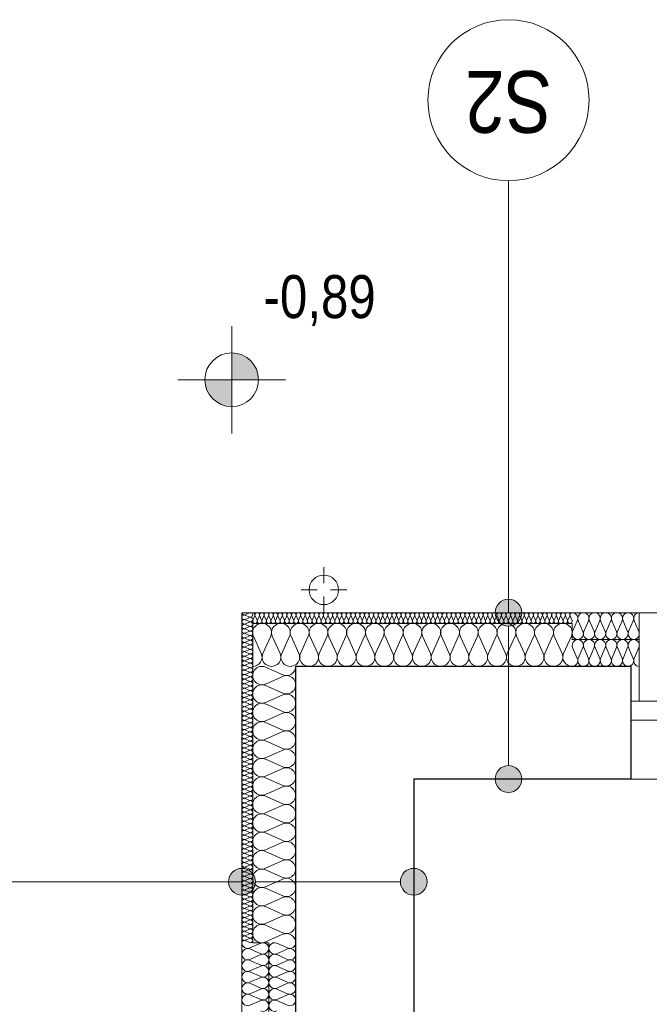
# Model space of a CAD drawing. Extents: x -558982 to 5119495, y -5290134 to 97908.
# Tile 235 of 256: x -440355 to -438010, y -7680 to -4011. Entities that reach past the tile are written whole.
import ezdxf

# ---------------------------------------------------------------- set-up
doc = ezdxf.new("R2010")
doc.units = 0
doc.header["$MEASUREMENT"] = 0
for name, color, linetype in [('Arch ocieplenie', 252, 'Continuous'), ('Arch opisy', 252, 'Continuous'), ('Inwent Izolacje', 252, 'Continuous'), ('INWENT RZĘDNE', 252, 'Continuous')]:
    doc.layers.add(name, color=color, linetype=linetype)
for name, color, linetype, lineweight in [('Arch ocieplenie_Nr_Pióra__9', 252, 'Continuous', 13), ('Arch opisy_Nr_Pióra__1', 252, 'Continuous', 25), ('Arch opisy_Nr_Pióra__21', 252, 'Continuous', 9), ('Arch wykończenie_Nr_Pióra__3', 252, 'Continuous', 18), ('INWENT DACH_Nr_Pióra__21', 252, 'Continuous', 9), ('Inwent Izolacje_Nr_Pióra__2', 252, 'Continuous', 13), ('INWENT RZĘDNE_Nr_Pióra__21', 252, 'Continuous', 9), ('INWENT. OKNA_Nr_Pióra__5', 252, 'Continuous', 13), ('INWENT.ŚCIANY_Nr_Pióra__1', 252, 'Continuous', 25), ('INWENT.ŚCIANY_Nr_Pióra__2', 252, 'Continuous', 13), ('INWENT.ŚCIANY_Nr_Pióra__21', 252, 'Continuous', 9)]:
    doc.layers.add(name, color=color, linetype=linetype, lineweight=lineweight)
doc.styles.add('GENERATED_STYLE_2', font='ARIALN.TTF')
doc.styles.add('GENERATED_STYLE_5', font='ARIALN.TTF')

# ---------------------------------------------------------------- blocks, each defined once
blk = doc.blocks.new('Izolacja cieplna 14_14', base_point=(-430484.9, 37292.6))
at = {"layer": 'Arch ocieplenie_Nr_Pióra__9', "linetype": 'Continuous'}
for p, q in [((-430456.9, 37291.9), (-430473, 37284.8)), ((-430473, 37283.4), (-430456.9, 37276.2)), ((-430456.9, 37274.8), (-430473, 37267.7)), ((-430473, 37266.3), (-430456.9, 37259.2)), ((-430456.9, 37257.7), (-430473, 37250.6)), ((-430473, 37249.2), (-430456.9, 37242.1)), ((-430456.9, 37240.6), (-430473, 37233.5)), ((-430473, 37232.1), (-430456.9, 37225)), ((-430456.9, 37223.6), (-430473, 37216.5)), ((-430473, 37215), (-430456.9, 37207.9)), ((-430456.9, 37206.5), (-430473, 37199.4)), ((-430473, 37197.9), (-430456.9, 37190.8)), ((-430456.9, 37189.4), (-430473, 37182.3)), ((-430473, 37180.9), (-430456.9, 37173.7)), ((-430456.9, 37172.3), (-430473, 37165.2)), ((-430473, 37163.8), (-430456.9, 37156.7)), ((-430456.9, 37155.2), (-430473, 37148.1)), ((-430473, 37146.7), (-430456.9, 37139.6)), ((-430456.9, 37138.1), (-430473, 37131)), ((-430473, 37129.6), (-430456.9, 37122.5)), ((-430456.9, 37121.1), (-430473, 37114)), ((-430473, 37112.5), (-430456.9, 37105.4)), ((-430456.9, 37104), (-430473, 37096.9)), ((-430473, 37095.4), (-430456.9, 37088.3)), ((-430456.9, 37086.9), (-430473, 37079.8)), ((-430473, 37078.4), (-430456.9, 37071.2)), ((-430456.9, 37069.8), (-430473, 37062.7)), ((-430473, 37061.3), (-430456.9, 37054.2)), ((-430456.9, 37052.7), (-430473, 37045.6)), ((-430473, 37044.2), (-430456.9, 37037.1)), ((-430456.9, 37035.6), (-430473, 37028.5)), ((-430473, 37027.1), (-430456.9, 37020)), ((-430456.9, 37018.6), (-430473, 37011.5)), ((-430473, 37010), (-430456.9, 37002.9)), ((-430456.9, 37001.5), (-430473, 36994.4)), ((-430473, 36992.9), (-430456.9, 36985.8)), ((-430456.9, 36984.4), (-430473, 36977.3)), ((-430473, 36975.9), (-430456.9, 36968.7)), ((-430456.9, 36967.3), (-430473, 36960.2)), ((-430473, 36958.8), (-430456.9, 36951.7)), ((-430456.9, 36950.2), (-430473, 36943.1)), ((-430473, 36941.7), (-430456.9, 36934.6)), ((-430456.9, 36933.1), (-430473, 36926)), ((-430473, 36924.6), (-430456.9, 36917.5)), ((-430456.9, 36916.1), (-430473, 36909)), ((-430473, 36907.5), (-430456.9, 36900.4)), ((-430456.9, 36899), (-430473, 36891.9)), ((-430473, 36890.4), (-430456.9, 36883.3)), ((-430456.9, 36881.9), (-430473, 36874.8)), ((-430473, 36873.4), (-430456.9, 36866.2)), ((-430456.9, 36864.8), (-430473, 36857.7)), ((-430473, 36856.3), (-430456.9, 36849.2)), ((-430456.9, 36847.7), (-430473, 36840.6)), ((-430473, 36839.2), (-430456.9, 36832.1)), ((-430456.9, 36830.6), (-430473, 36823.5)), ((-430473, 36822.1), (-430456.9, 36815)), ((-430456.9, 36813.6), (-430473, 36806.5)), ((-430473, 36805), (-430456.9, 36797.9)), ((-430456.9, 36796.5), (-430473, 36789.4)), ((-430473, 36787.9), (-430456.9, 36780.8)), ((-430456.9, 36779.4), (-430473, 36772.3)), ((-430473, 36770.9), (-430456.9, 36763.7)), ((-430456.9, 36762.3), (-430473, 36755.2)), ((-430473, 36753.8), (-430456.9, 36746.7)), ((-430456.9, 36745.2), (-430473, 36738.1)), ((-430473, 36736.7), (-430456.9, 36729.6)), ((-430456.9, 36728.1), (-430473, 36721)), ((-430473, 36719.6), (-430456.9, 36712.5)), ((-430456.9, 36711.1), (-430473, 36704)), ((-430473, 36702.5), (-430456.9, 36695.4)), ((-430456.9, 36694), (-430473, 36686.9)), ((-430473, 36685.4), (-430456.9, 36678.3)), ((-430456.9, 36676.9), (-430473, 36669.8)), ((-430473, 36668.4), (-430456.9, 36661.2)), ((-430456.9, 36659.8), (-430473, 36652.7)), ((-430473, 36651.3), (-430456.9, 36644.2)), ((-430456.9, 36642.7), (-430473, 36635.6)), ((-430473, 36634.2), (-430456.9, 36627.1)), ((-430456.9, 36625.6), (-430473, 36618.5)), ((-430473, 36617.1), (-430456.9, 36610)), ((-430456.9, 36608.6), (-430473, 36601.5)), ((-430473, 36600), (-430456.9, 36592.9)), ((-430456.9, 36591.5), (-430473, 36584.4)), ((-430473, 36582.9), (-430456.9, 36575.8)), ((-430456.9, 36574.4), (-430473, 36567.3)), ((-430473, 36565.9), (-430456.9, 36558.7)), ((-430456.9, 36557.3), (-430473, 36550.2)), ((-430473, 36548.8), (-430456.9, 36541.7)), ((-430456.9, 36540.2), (-430473, 36533.1)), ((-430473, 36531.7), (-430456.9, 36524.6)), ((-430456.9, 36523.1), (-430473, 36516)), ((-430473, 36514.6), (-430456.9, 36507.5)), ((-430456.9, 36506.1), (-430473, 36499)), ((-430473, 36497.5), (-430456.9, 36490.4)), ((-430456.9, 36489), (-430473, 36481.9)), ((-430473, 36480.4), (-430456.9, 36473.3)), ((-430456.9, 36471.9), (-430473, 36464.8)), ((-430473, 36463.4), (-430456.9, 36456.2)), ((-430456.9, 36454.8), (-430473, 36447.7)), ((-430473, 36446.3), (-430456.9, 36439.2)), ((-430456.9, 36437.7), (-430473, 36430.6)), ((-430473, 36429.2), (-430456.9, 36422.1)), ((-430456.9, 36420.6), (-430473, 36413.5)), ((-430473, 36412.1), (-430456.9, 36405)), ((-430456.9, 36403.6), (-430473, 36396.5)), ((-430473, 36395), (-430456.9, 36387.9)), ((-430456.9, 36386.5), (-430473, 36379.4)), ((-430473, 36377.9), (-430456.9, 36370.8)), ((-430456.9, 36369.4), (-430473, 36362.3)), ((-430473, 36360.9), (-430456.9, 36353.7)), ((-430456.9, 36352.3), (-430473, 36345.2)), ((-430473, 36343.8), (-430456.9, 36336.7)), ((-430456.9, 36335.2), (-430473, 36328.1)), ((-430473, 36326.7), (-430456.9, 36319.6)), ((-430456.9, 36318.1), (-430473, 36311)), ((-430473, 36309.6), (-430456.9, 36302.5)), ((-430456.9, 36301.1), (-430473, 36294)), ((-430473, 36292.5), (-430456.9, 36285.4)), ((-430456.9, 36284), (-430473, 36276.9)), ((-430473, 36275.4), (-430456.9, 36268.3)), ((-430456.9, 36266.9), (-430473, 36259.8)), ((-430473, 36258.4), (-430456.9, 36251.2)), ((-430456.9, 36249.8), (-430473, 36242.7)), ((-430473, 36241.3), (-430456.9, 36234.2)), ((-430456.9, 36232.7), (-430473, 36225.6)), ((-430473, 36224.2), (-430456.9, 36217.1)), ((-430456.9, 36215.6), (-430473, 36208.5)), ((-430473, 36207.1), (-430456.9, 36200)), ((-430456.9, 36198.6), (-430473, 36191.5)), ((-430473, 36190), (-430456.9, 36182.9)), ((-430456.9, 36181.5), (-430473, 36174.4)), ((-430473, 36172.9), (-430456.9, 36165.8)), ((-430456.9, 36164.4), (-430473, 36157.3)), ((-430473, 36155.9), (-430456.9, 36148.7)), ((-430456.9, 36147.3), (-430473, 36140.2)), ((-430473, 36138.8), (-430456.9, 36131.7)), ((-430456.9, 36130.2), (-430473, 36123.1)), ((-430473, 36121.7), (-430456.9, 36114.6)), ((-430456.9, 36113.1), (-430473, 36106)), ((-430473, 36104.6), (-430456.9, 36097.5)), ((-430456.9, 36096.1), (-430473, 36089)), ((-430473, 36087.5), (-430456.9, 36080.4)), ((-430456.9, 36079), (-430473, 36071.9)), ((-430473, 36070.4), (-430456.9, 36063.3))]:
    blk.add_line(p, q, dxfattribs=at)
for centre, start_param, end_param in [((-430476.4, 37275.5), 2.7288, 6.695979), ((-430476.4, 37292.6), 4.712389, 6.695979), ((-430453.5, 37284.1), 5.870392, 9.837571), ((-430476.4, 37258.4), 2.7288, 6.695979), ((-430476.4, 37241.4), 2.7288, 6.695979), ((-430453.5, 37267), 5.870392, 9.837571), ((-430453.5, 37249.9), 5.870392, 9.837571), ((-430476.4, 37224.3), 2.7288, 6.695979), ((-430476.4, 37207.2), 2.7288, 6.695979), ((-430453.5, 37232.8), 5.870392, 9.837571), ((-430453.5, 37215.7), 5.870392, 9.837571), ((-430453.5, 37198.7), 5.870392, 9.837571), ((-430476.4, 37190.1), 2.7288, 6.695979), ((-430476.4, 37173), 2.7288, 6.695979), ((-430453.5, 37181.6), 5.870392, 9.837571), ((-430453.5, 37164.5), 5.870392, 9.837571), ((-430476.4, 37155.9), 2.7288, 6.695979), ((-430476.4, 37138.9), 2.7288, 6.695979), ((-430453.5, 37147.4), 5.870392, 9.837571), ((-430453.5, 37130.3), 5.870392, 9.837571), ((-430476.4, 37121.8), 2.7288, 6.695979), ((-430476.4, 37104.7), 2.7288, 6.695979), ((-430476.4, 37087.6), 2.7288, 6.695979), ((-430453.5, 37113.2), 5.870392, 9.837571), ((-430453.5, 37096.2), 5.870392, 9.837571), ((-430476.4, 37070.5), 2.7288, 6.695979), ((-430476.4, 37053.4), 2.7288, 6.695979), ((-430453.5, 37079.1), 5.870392, 9.837571), ((-430453.5, 37062), 5.870392, 9.837571), ((-430476.4, 37036.4), 2.7288, 6.695979), ((-430476.4, 37019.3), 2.7288, 6.695979), ((-430453.5, 37044.9), 5.870392, 9.837571), ((-430453.5, 37027.8), 5.870392, 9.837571), ((-430476.4, 37002.2), 2.7288, 6.695979), ((-430476.4, 36985.1), 2.7288, 6.695979), ((-430453.5, 37010.7), 5.870392, 9.837571), ((-430453.5, 36993.7), 5.870392, 9.837571), ((-430453.5, 36976.6), 5.870392, 9.837571), ((-430476.4, 36968), 2.7288, 6.695979), ((-430476.4, 36950.9), 2.7288, 6.695979), ((-430453.5, 36959.5), 5.870392, 9.837571), ((-430453.5, 36942.4), 5.870392, 9.837571), ((-430476.4, 36933.9), 2.7288, 6.695979), ((-430476.4, 36916.8), 2.7288, 6.695979), ((-430453.5, 36925.3), 5.870392, 9.837571), ((-430453.5, 36908.2), 5.870392, 9.837571), ((-430476.4, 36899.7), 2.7288, 6.695979), ((-430476.4, 36882.6), 2.7288, 6.695979), ((-430453.5, 36891.2), 5.870392, 9.837571), ((-430453.5, 36874.1), 5.870392, 9.837571), ((-430476.4, 36865.5), 2.7288, 6.695979), ((-430476.4, 36848.4), 2.7288, 6.695979), ((-430476.4, 36831.4), 2.7288, 6.695979), ((-430453.5, 36857), 5.870392, 9.837571), ((-430453.5, 36839.9), 5.870392, 9.837571), ((-430476.4, 36814.3), 2.7288, 6.695979), ((-430476.4, 36797.2), 2.7288, 6.695979), ((-430453.5, 36822.8), 5.870392, 9.837571), ((-430453.5, 36805.7), 5.870392, 9.837571), ((-430476.4, 36780.1), 2.7288, 6.695979), ((-430476.4, 36763), 2.7288, 6.695979), ((-430453.5, 36788.7), 5.870392, 9.837571), ((-430453.5, 36771.6), 5.870392, 9.837571), ((-430476.4, 36745.9), 2.7288, 6.695979), ((-430476.4, 36728.9), 2.7288, 6.695979), ((-430453.5, 36754.5), 5.870392, 9.837571), ((-430453.5, 36737.4), 5.870392, 9.837571), ((-430453.5, 36720.3), 5.870392, 9.837571), ((-430476.4, 36711.8), 2.7288, 6.695979), ((-430476.4, 36694.7), 2.7288, 6.695979), ((-430453.5, 36703.2), 5.870392, 9.837571), ((-430453.5, 36686.2), 5.870392, 9.837571), ((-430476.4, 36677.6), 2.7288, 6.695979), ((-430476.4, 36660.5), 2.7288, 6.695979), ((-430453.5, 36669.1), 5.870392, 9.837571), ((-430453.5, 36652), 5.870392, 9.837571), ((-430476.4, 36643.4), 2.7288, 6.695979), ((-430476.4, 36626.4), 2.7288, 6.695979), ((-430453.5, 36634.9), 5.870392, 9.837571), ((-430453.5, 36617.8), 5.870392, 9.837571), ((-430476.4, 36609.3), 2.7288, 6.695979), ((-430476.4, 36592.2), 2.7288, 6.695979), ((-430476.4, 36575.1), 2.7288, 6.695979), ((-430453.5, 36600.7), 5.870392, 9.837571), ((-430453.5, 36583.7), 5.870392, 9.837571), ((-430476.4, 36558), 2.7288, 6.695979), ((-430476.4, 36540.9), 2.7288, 6.695979), ((-430453.5, 36566.6), 5.870392, 9.837571), ((-430453.5, 36549.5), 5.870392, 9.837571), ((-430476.4, 36523.9), 2.7288, 6.695979), ((-430476.4, 36506.8), 2.7288, 6.695979), ((-430453.5, 36532.4), 5.870392, 9.837571), ((-430453.5, 36515.3), 5.870392, 9.837571), ((-430476.4, 36489.7), 2.7288, 6.695979), ((-430476.4, 36472.6), 2.7288, 6.695979), ((-430453.5, 36498.2), 5.870392, 9.837571), ((-430453.5, 36481.2), 5.870392, 9.837571), ((-430453.5, 36464.1), 5.870392, 9.837571), ((-430476.4, 36455.5), 2.7288, 6.695979), ((-430476.4, 36438.4), 2.7288, 6.695979), ((-430453.5, 36447), 5.870392, 9.837571), ((-430453.5, 36429.9), 5.870392, 9.837571), ((-430476.4, 36421.4), 2.7288, 6.695979), ((-430476.4, 36404.3), 2.7288, 6.695979), ((-430453.5, 36412.8), 5.870392, 9.837571), ((-430453.5, 36395.7), 5.870392, 9.837571), ((-430476.4, 36387.2), 2.7288, 6.695979), ((-430476.4, 36370.1), 2.7288, 6.695979), ((-430476.4, 36353), 2.7288, 6.695979), ((-430453.5, 36378.7), 5.870392, 9.837571), ((-430453.5, 36361.6), 5.870392, 9.837571), ((-430476.4, 36335.9), 2.7288, 6.695979), ((-430476.4, 36318.9), 2.7288, 6.695979), ((-430453.5, 36344.5), 5.870392, 9.837571), ((-430453.5, 36327.4), 5.870392, 9.837571), ((-430476.4, 36301.8), 2.7288, 6.695979), ((-430476.4, 36284.7), 2.7288, 6.695979), ((-430453.5, 36310.3), 5.870392, 9.837571), ((-430453.5, 36293.2), 5.870392, 9.837571), ((-430476.4, 36267.6), 2.7288, 6.695979), ((-430476.4, 36250.5), 2.7288, 6.695979), ((-430453.5, 36276.2), 5.870392, 9.837571), ((-430453.5, 36259.1), 5.870392, 9.837571), ((-430476.4, 36233.4), 2.7288, 6.695979), ((-430476.4, 36216.4), 2.7288, 6.695979), ((-430453.5, 36242), 5.870392, 9.837571), ((-430453.5, 36224.9), 5.870392, 9.837571), ((-430453.5, 36207.8), 5.870392, 9.837571), ((-430476.4, 36199.3), 2.7288, 6.695979), ((-430476.4, 36182.2), 2.7288, 6.695979), ((-430453.5, 36190.7), 5.870392, 9.837571), ((-430453.5, 36173.7), 5.870392, 9.837571), ((-430476.4, 36165.1), 2.7288, 6.695979), ((-430476.4, 36148), 2.7288, 6.695979), ((-430453.5, 36156.6), 5.870392, 9.837571), ((-430453.5, 36139.5), 5.870392, 9.837571), ((-430476.4, 36130.9), 2.7288, 6.695979), ((-430476.4, 36113.9), 2.7288, 6.695979), ((-430476.4, 36096.8), 2.7288, 6.695979), ((-430453.5, 36122.4), 5.870392, 9.837571), ((-430453.5, 36105.3), 5.870392, 9.837571), ((-430476.4, 36079.7), 2.7288, 6.695979), ((-430476.4, 36062.6), 2.7288, 4.712389), ((-430453.5, 36088.2), 5.870392, 9.837571), ((-430453.5, 36071.2), 5.870392, 9.837571)]:
    blk.add_ellipse(centre, major_axis=(0, -8.54), ratio=0.995956, start_param=start_param, end_param=end_param, dxfattribs=at)
blk = doc.blocks.new('Izolacja cieplna 14_17', base_point=(-430484.9, 36062.6))
at = {"layer": 'Arch ocieplenie_Nr_Pióra__9', "linetype": 'Continuous'}
for p, q in [((-430414.7, 36060.8), (-430455.1, 36043.1)), ((-430455.1, 36039.5), (-430414.7, 36021.7)), ((-430414.7, 36018.2), (-430455.1, 36000.4)), ((-430455.1, 35996.8), (-430414.7, 35979.1)), ((-430414.7, 35975.5), (-430455.1, 35957.7)), ((-430455.1, 35954.2), (-430414.7, 35936.4)), ((-430414.7, 35932.8), (-430455.1, 35915.1)), ((-430455.1, 35911.5), (-430414.7, 35893.8)), ((-430414.7, 35890.2), (-430455.1, 35872.4)), ((-430455.1, 35868.8), (-430414.7, 35851.1)), ((-430414.7, 35847.5), (-430455.1, 35829.8))]:
    blk.add_line(p, q, dxfattribs=at)
for centre, start_param, end_param in [((-430463.7, 36019.9), 2.7288, 6.695979), ((-430463.7, 36062.6), 4.712389, 6.695979), ((-430406.2, 36041.3), 5.870392, 9.837571), ((-430463.7, 35977.3), 2.7288, 6.695979), ((-430406.2, 35998.6), 5.870392, 9.837571), ((-430406.2, 35956), 5.870392, 9.837571), ((-430463.7, 35934.6), 2.7288, 6.695979), ((-430406.2, 35913.3), 5.870392, 9.837571), ((-430463.7, 35892), 2.7288, 6.695979), ((-430406.2, 35870.6), 5.870392, 9.837571), ((-430463.7, 35849.3), 2.7288, 6.695979), ((-430406.2, 35828), 5.870392, 9.837571)]:
    blk.add_ellipse(centre, major_axis=(0, -21.3), ratio=0.997013, start_param=start_param, end_param=end_param, dxfattribs=at)
blk = doc.blocks.new('Izolacja cieplna 14_18', base_point=(-429254.9, 37292.6))
at = {"layer": 'Arch ocieplenie_Nr_Pióra__9', "linetype": 'Continuous'}
for p, q in [((-430437.2, 37280.7), (-430444.2, 37264.5)), ((-430428.7, 37264.5), (-430435.7, 37280.7)), ((-430420.2, 37280.7), (-430427.2, 37264.5)), ((-430411.7, 37264.5), (-430418.7, 37280.7)), ((-430403.2, 37280.7), (-430410.2, 37264.5)), ((-430394.7, 37264.5), (-430401.7, 37280.7)), ((-430386.2, 37280.7), (-430393.2, 37264.5)), ((-430377.7, 37264.5), (-430384.7, 37280.7)), ((-430369.2, 37280.7), (-430376.2, 37264.5)), ((-430360.7, 37264.5), (-430367.7, 37280.7)), ((-430352.2, 37280.7), (-430359.2, 37264.5)), ((-430343.7, 37264.5), (-430350.7, 37280.7)), ((-430335.2, 37280.7), (-430342.2, 37264.5)), ((-430326.7, 37264.5), (-430333.7, 37280.7)), ((-430318.2, 37280.7), (-430325.2, 37264.5)), ((-430309.7, 37264.5), (-430316.7, 37280.7)), ((-430301.2, 37280.7), (-430308.2, 37264.5)), ((-430292.7, 37264.5), (-430299.7, 37280.7)), ((-430284.2, 37280.7), (-430291.2, 37264.5)), ((-430275.7, 37264.5), (-430282.7, 37280.7)), ((-430267.2, 37280.7), (-430274.2, 37264.5)), ((-430258.7, 37264.5), (-430265.7, 37280.7)), ((-430250.2, 37280.7), (-430257.2, 37264.5)), ((-430241.7, 37264.5), (-430248.7, 37280.7)), ((-430233.2, 37280.7), (-430240.2, 37264.5)), ((-430224.7, 37264.5), (-430231.7, 37280.7)), ((-430216.2, 37280.7), (-430223.2, 37264.5)), ((-430207.7, 37264.5), (-430214.7, 37280.7)), ((-430199.2, 37280.7), (-430206.2, 37264.5)), ((-430190.7, 37264.5), (-430197.7, 37280.7)), ((-430182.2, 37280.7), (-430189.2, 37264.5)), ((-430173.7, 37264.5), (-430180.7, 37280.7)), ((-430165.2, 37280.7), (-430172.2, 37264.5)), ((-430156.7, 37264.5), (-430163.7, 37280.7)), ((-430148.2, 37280.7), (-430155.2, 37264.5)), ((-430139.7, 37264.5), (-430146.7, 37280.7)), ((-430131.2, 37280.7), (-430138.2, 37264.5)), ((-430122.7, 37264.5), (-430129.7, 37280.7)), ((-430114.2, 37280.7), (-430121.2, 37264.5)), ((-430105.7, 37264.5), (-430112.7, 37280.7)), ((-430097.2, 37280.7), (-430104.2, 37264.5)), ((-430088.7, 37264.5), (-430095.7, 37280.7)), ((-430080.2, 37280.7), (-430087.2, 37264.5)), ((-430071.7, 37264.5), (-430078.7, 37280.7)), ((-430063.2, 37280.7), (-430070.2, 37264.5)), ((-430054.7, 37264.5), (-430061.7, 37280.7)), ((-430046.2, 37280.7), (-430053.2, 37264.5)), ((-430037.7, 37264.5), (-430044.7, 37280.7)), ((-430029.2, 37280.7), (-430036.2, 37264.5)), ((-430020.7, 37264.5), (-430027.7, 37280.7)), ((-430012.2, 37280.7), (-430019.2, 37264.5)), ((-430003.7, 37264.5), (-430010.7, 37280.7)), ((-429995.2, 37280.7), (-430002.2, 37264.5)), ((-429986.7, 37264.5), (-429993.7, 37280.7)), ((-429978.2, 37280.7), (-429985.2, 37264.5)), ((-429969.7, 37264.5), (-429976.7, 37280.7)), ((-429961.2, 37280.7), (-429968.2, 37264.5)), ((-429952.7, 37264.5), (-429959.7, 37280.7)), ((-429944.2, 37280.7), (-429951.2, 37264.5)), ((-429935.7, 37264.5), (-429942.7, 37280.7)), ((-429927.2, 37280.7), (-429934.2, 37264.5)), ((-429918.7, 37264.5), (-429925.7, 37280.7)), ((-429910.2, 37280.7), (-429917.2, 37264.5)), ((-429901.7, 37264.5), (-429908.7, 37280.7)), ((-429893.2, 37280.7), (-429900.2, 37264.5)), ((-429884.7, 37264.5), (-429891.7, 37280.7)), ((-429876.2, 37280.7), (-429883.2, 37264.5)), ((-429867.7, 37264.5), (-429874.7, 37280.7)), ((-429859.2, 37280.7), (-429866.2, 37264.5)), ((-429850.7, 37264.5), (-429857.7, 37280.7)), ((-429842.2, 37280.7), (-429849.2, 37264.5)), ((-429833.7, 37264.5), (-429840.7, 37280.7)), ((-429825.2, 37280.7), (-429832.2, 37264.5)), ((-429816.7, 37264.5), (-429823.7, 37280.7)), ((-429808.2, 37280.7), (-429815.2, 37264.5)), ((-429799.7, 37264.5), (-429806.7, 37280.7)), ((-429791.2, 37280.7), (-429798.2, 37264.5)), ((-429782.7, 37264.5), (-429789.7, 37280.7)), ((-429774.2, 37280.7), (-429781.2, 37264.5)), ((-429765.7, 37264.5), (-429772.7, 37280.7)), ((-429757.2, 37280.7), (-429764.2, 37264.5)), ((-429748.7, 37264.5), (-429755.7, 37280.7)), ((-429740.2, 37280.7), (-429747.2, 37264.5)), ((-429731.7, 37264.5), (-429738.7, 37280.7)), ((-429723.2, 37280.7), (-429730.2, 37264.5)), ((-429714.7, 37264.5), (-429721.7, 37280.7)), ((-429706.2, 37280.7), (-429713.2, 37264.5)), ((-429697.7, 37264.5), (-429704.7, 37280.7)), ((-429689.2, 37280.7), (-429696.2, 37264.5)), ((-429680.7, 37264.5), (-429687.7, 37280.7)), ((-429672.2, 37280.7), (-429679.2, 37264.5)), ((-429663.7, 37264.5), (-429670.7, 37280.7)), ((-429655.2, 37280.7), (-429662.2, 37264.5)), ((-429646.7, 37264.5), (-429653.7, 37280.7)), ((-429638.2, 37280.7), (-429645.2, 37264.5)), ((-429629.7, 37264.5), (-429636.7, 37280.7)), ((-429621.2, 37280.7), (-429628.2, 37264.5)), ((-429612.7, 37264.5), (-429619.7, 37280.7)), ((-429604.2, 37280.7), (-429611.2, 37264.5)), ((-429595.7, 37264.5), (-429602.7, 37280.7)), ((-429587.2, 37280.7), (-429594.2, 37264.5)), ((-429578.7, 37264.5), (-429585.7, 37280.7)), ((-429570.2, 37280.7), (-429577.2, 37264.5)), ((-429561.7, 37264.5), (-429568.7, 37280.7)), ((-429553.2, 37280.7), (-429560.2, 37264.5)), ((-429544.7, 37264.5), (-429551.7, 37280.7)), ((-429536.2, 37280.7), (-429543.2, 37264.5)), ((-429527.7, 37264.5), (-429534.7, 37280.7)), ((-429519.2, 37280.7), (-429526.2, 37264.5)), ((-429510.7, 37264.5), (-429517.7, 37280.7)), ((-429502.2, 37280.7), (-429509.2, 37264.5)), ((-429493.7, 37264.5), (-429500.7, 37280.7)), ((-429485.2, 37280.7), (-429492.2, 37264.5)), ((-429476.7, 37264.5), (-429483.7, 37280.7)), ((-429468.2, 37280.7), (-429475.2, 37264.5)), ((-429459.7, 37264.5), (-429466.7, 37280.7)), ((-429451.2, 37280.7), (-429458.2, 37264.5)), ((-429442.7, 37264.5), (-429449.7, 37280.7)), ((-429434.2, 37280.7), (-429441.2, 37264.5)), ((-429425.7, 37264.5), (-429432.7, 37280.7)), ((-429417.2, 37280.7), (-429424.2, 37264.5)), ((-429408.7, 37264.5), (-429415.7, 37280.7)), ((-429400.2, 37280.7), (-429407.2, 37264.5)), ((-429391.7, 37264.5), (-429398.7, 37280.7)), ((-429383.2, 37280.7), (-429390.2, 37264.5)), ((-429374.7, 37264.5), (-429381.7, 37280.7)), ((-429366.2, 37280.7), (-429373.2, 37264.5)), ((-429357.7, 37264.5), (-429364.7, 37280.7)), ((-429349.2, 37280.7), (-429356.2, 37264.5)), ((-429340.7, 37264.5), (-429347.7, 37280.7)), ((-429332.2, 37280.7), (-429339.2, 37264.5)), ((-429323.7, 37264.5), (-429330.7, 37280.7)), ((-429315.2, 37280.7), (-429322.2, 37264.5)), ((-429306.7, 37264.5), (-429313.7, 37280.7)), ((-429298.2, 37280.7), (-429305.2, 37264.5)), ((-429289.7, 37264.5), (-429296.7, 37280.7)), ((-429281.2, 37280.7), (-429288.2, 37264.5)), ((-429272.7, 37264.5), (-429279.7, 37280.7)), ((-429264.2, 37280.7), (-429271.2, 37264.5)), ((-429255.7, 37264.5), (-429262.7, 37280.7))]:
    blk.add_line(p, q, dxfattribs=at)
for centre, start_param, end_param in [((-430444.9, 37284.1), 1.158004, 3.141593), ((-430427.9, 37284.1), 1.158004, 5.125183), ((-430410.9, 37284.1), 1.158004, 5.125183), ((-430393.9, 37284.1), 1.158004, 5.125183), ((-430376.9, 37284.1), 1.158004, 5.125183), ((-430359.9, 37284.1), 1.158004, 5.125183), ((-430342.9, 37284.1), 1.158004, 5.125183), ((-430325.9, 37284.1), 1.158004, 5.125183), ((-430308.9, 37284.1), 1.158004, 5.125183), ((-430291.9, 37284.1), 1.158004, 5.125183), ((-430274.9, 37284.1), 1.158004, 5.125183), ((-430257.9, 37284.1), 1.158004, 5.125183), ((-430240.9, 37284.1), 1.158004, 5.125183), ((-430223.9, 37284.1), 1.158004, 5.125183), ((-430206.9, 37284.1), 1.158004, 5.125183), ((-430189.9, 37284.1), 1.158004, 5.125183), ((-430172.9, 37284.1), 1.158004, 5.125183), ((-430155.9, 37284.1), 1.158004, 5.125183), ((-430138.9, 37284.1), 1.158004, 5.125183), ((-430121.9, 37284.1), 1.158004, 5.125183), ((-430104.9, 37284.1), 1.158004, 5.125183), ((-430087.9, 37284.1), 1.158004, 5.125183), ((-430070.9, 37284.1), 1.158004, 5.125183), ((-430053.9, 37284.1), 1.158004, 5.125183), ((-430036.9, 37284.1), 1.158004, 5.125183), ((-430019.9, 37284.1), 1.158004, 5.125183), ((-430002.9, 37284.1), 1.158004, 5.125183), ((-429985.9, 37284.1), 1.158004, 5.125183), ((-429968.9, 37284.1), 1.158004, 5.125183), ((-429951.9, 37284.1), 1.158004, 5.125183), ((-429934.9, 37284.1), 1.158004, 5.125183), ((-429917.9, 37284.1), 1.158004, 5.125183), ((-429900.9, 37284.1), 1.158004, 5.125183), ((-429883.9, 37284.1), 1.158004, 5.125183), ((-429866.9, 37284.1), 1.158004, 5.125183), ((-429849.9, 37284.1), 1.158004, 5.125183), ((-429832.9, 37284.1), 1.158004, 5.125183), ((-429815.9, 37284.1), 1.158004, 5.125183), ((-429798.9, 37284.1), 1.158004, 5.125183), ((-429781.9, 37284.1), 1.158004, 5.125183), ((-429764.9, 37284.1), 1.158004, 5.125183), ((-429747.9, 37284.1), 1.158004, 5.125183), ((-429730.9, 37284.1), 1.158004, 5.125183), ((-429713.9, 37284.1), 1.158004, 5.125183), ((-429696.9, 37284.1), 1.158004, 5.125183), ((-429679.9, 37284.1), 1.158004, 5.125183), ((-429662.9, 37284.1), 1.158004, 5.125183), ((-429645.9, 37284.1), 1.158004, 5.125183), ((-429628.9, 37284.1), 1.158004, 5.125183), ((-429611.9, 37284.1), 1.158004, 5.125183), ((-429594.9, 37284.1), 1.158004, 5.125183), ((-429577.9, 37284.1), 1.158004, 5.125183), ((-429560.9, 37284.1), 1.158004, 5.125183), ((-429543.9, 37284.1), 1.158004, 5.125183), ((-429526.9, 37284.1), 1.158004, 5.125183), ((-429509.9, 37284.1), 1.158004, 5.125183), ((-429492.9, 37284.1), 1.158004, 5.125183), ((-429475.9, 37284.1), 1.158004, 5.125183), ((-429458.9, 37284.1), 1.158004, 5.125183), ((-429441.9, 37284.1), 1.158004, 5.125183), ((-429424.9, 37284.1), 1.158004, 5.125183), ((-429407.9, 37284.1), 1.158004, 5.125183), ((-429390.9, 37284.1), 1.158004, 5.125183), ((-429373.9, 37284.1), 1.158004, 5.125183), ((-429356.9, 37284.1), 1.158004, 5.125183), ((-429339.9, 37284.1), 1.158004, 5.125183), ((-429322.9, 37284.1), 1.158004, 5.125183), ((-429305.9, 37284.1), 1.158004, 5.125183), ((-429288.9, 37284.1), 1.158004, 5.125183), ((-429271.9, 37284.1), 1.158004, 5.125183), ((-429254.9, 37284.1), 3.141593, 5.125182), ((-430436.4, 37261.1), 4.299595, 8.266775), ((-430419.4, 37261.1), 4.299595, 8.266775), ((-430402.4, 37261.1), 4.299595, 8.266775), ((-430385.4, 37261.1), 4.299595, 8.266775), ((-430368.4, 37261.1), 4.299595, 8.266775), ((-430351.4, 37261.1), 4.299595, 8.266775), ((-430334.4, 37261.1), 4.299595, 8.266775), ((-430317.4, 37261.1), 4.299595, 8.266775), ((-430300.4, 37261.1), 4.299595, 8.266775), ((-430283.4, 37261.1), 4.299595, 8.266775), ((-430266.4, 37261.1), 4.299595, 8.266775), ((-430249.4, 37261.1), 4.299595, 8.266775), ((-430232.4, 37261.1), 4.299595, 8.266775), ((-430215.4, 37261.1), 4.299595, 8.266775), ((-430198.4, 37261.1), 4.299595, 8.266775), ((-430181.4, 37261.1), 4.299595, 8.266775), ((-430164.4, 37261.1), 4.299595, 8.266775), ((-430147.4, 37261.1), 4.299595, 8.266775), ((-430130.4, 37261.1), 4.299595, 8.266775), ((-430113.4, 37261.1), 4.299595, 8.266775), ((-430096.4, 37261.1), 4.299595, 8.266775), ((-430079.4, 37261.1), 4.299595, 8.266775), ((-430062.4, 37261.1), 4.299595, 8.266775), ((-430045.4, 37261.1), 4.299595, 8.266775), ((-430028.4, 37261.1), 4.299595, 8.266775), ((-430011.4, 37261.1), 4.299595, 8.266775), ((-429994.4, 37261.1), 4.299595, 8.266775), ((-429977.4, 37261.1), 4.299595, 8.266775), ((-429960.4, 37261.1), 4.299595, 8.266775), ((-429943.4, 37261.1), 4.299595, 8.266775), ((-429926.4, 37261.1), 4.299595, 8.266775), ((-429909.4, 37261.1), 4.299595, 8.266775), ((-429892.4, 37261.1), 4.299595, 8.266775), ((-429875.4, 37261.1), 4.299595, 8.266775), ((-429858.4, 37261.1), 4.299595, 8.266775), ((-429841.4, 37261.1), 4.299595, 8.266775), ((-429824.4, 37261.1), 4.299595, 8.266775), ((-429807.4, 37261.1), 4.299595, 8.266775), ((-429790.4, 37261.1), 4.299595, 8.266775), ((-429773.4, 37261.1), 4.299595, 8.266775), ((-429756.4, 37261.1), 4.299595, 8.266775), ((-429739.4, 37261.1), 4.299595, 8.266775), ((-429722.4, 37261.1), 4.299595, 8.266775), ((-429705.4, 37261.1), 4.299595, 8.266775), ((-429688.4, 37261.1), 4.299595, 8.266775), ((-429671.4, 37261.1), 4.299595, 8.266775), ((-429654.4, 37261.1), 4.299595, 8.266775), ((-429637.4, 37261.1), 4.299595, 8.266775), ((-429620.4, 37261.1), 4.299595, 8.266775), ((-429603.4, 37261.1), 4.299595, 8.266775), ((-429586.4, 37261.1), 4.299595, 8.266775), ((-429569.4, 37261.1), 4.299595, 8.266775), ((-429552.4, 37261.1), 4.299595, 8.266775), ((-429535.4, 37261.1), 4.299595, 8.266775), ((-429518.4, 37261.1), 4.299595, 8.266775), ((-429501.4, 37261.1), 4.299595, 8.266775), ((-429484.4, 37261.1), 4.299595, 8.266775), ((-429467.4, 37261.1), 4.299595, 8.266775), ((-429450.4, 37261.1), 4.299595, 8.266775), ((-429433.4, 37261.1), 4.299595, 8.266775), ((-429416.4, 37261.1), 4.299595, 8.266775), ((-429399.4, 37261.1), 4.299595, 8.266775), ((-429382.4, 37261.1), 4.299595, 8.266775), ((-429365.4, 37261.1), 4.299595, 8.266775), ((-429348.4, 37261.1), 4.299595, 8.266775), ((-429331.4, 37261.1), 4.299595, 8.266775), ((-429314.4, 37261.1), 4.299595, 8.266775), ((-429297.4, 37261.1), 4.299595, 8.266775), ((-429280.4, 37261.1), 4.299595, 8.266775), ((-429263.4, 37261.1), 4.299595, 8.266775)]:
    blk.add_ellipse(centre, major_axis=(0, -8.51), ratio=0.999161, start_param=start_param, end_param=end_param, dxfattribs=at)
blk = doc.blocks.new('Izolacja cieplna 14_19', base_point=(-429004.9, 37292.6))
at = {"layer": 'Arch ocieplenie_Nr_Pióra__9', "linetype": 'Continuous'}
for p, q in [((-429235.9, 37262.8), (-429253.2, 37222.4)), ((-429215, 37222.4), (-429232.4, 37262.8)), ((-429194.2, 37262.8), (-429211.5, 37222.4)), ((-429173.4, 37222.4), (-429190.7, 37262.8)), ((-429152.5, 37262.8), (-429169.9, 37222.4)), ((-429131.7, 37222.4), (-429149, 37262.8)), ((-429110.9, 37262.8), (-429128.2, 37222.4)), ((-429090, 37222.4), (-429107.4, 37262.8)), ((-429069.2, 37262.8), (-429086.5, 37222.4)), ((-429048.4, 37222.4), (-429065.7, 37262.8)), ((-429027.5, 37262.8), (-429044.9, 37222.4)), ((-429006.7, 37222.4), (-429024, 37262.8))]:
    blk.add_line(p, q, dxfattribs=at)
for centre, start_param, end_param in [((-429254.9, 37271.3), 1.158004, 3.141593), ((-429213.3, 37271.3), 1.158004, 5.125183), ((-429171.6, 37271.3), 1.158004, 5.125183), ((-429129.9, 37271.3), 1.158004, 5.125183), ((-429088.3, 37271.3), 1.158004, 5.125183), ((-429046.6, 37271.3), 1.158004, 5.125183), ((-429004.9, 37271.3), 3.141593, 5.125182), ((-429234.1, 37213.9), 4.299595, 8.266775), ((-429192.4, 37213.9), 4.299595, 8.266775), ((-429150.8, 37213.9), 4.299595, 8.266775), ((-429109.1, 37213.9), 4.299595, 8.266775), ((-429067.4, 37213.9), 4.299595, 8.266775), ((-429025.8, 37213.9), 4.299595, 8.266775)]:
    blk.add_ellipse(centre, major_axis=(0, -21.3), ratio=0.979572, start_param=start_param, end_param=end_param, dxfattribs=at)
blk = doc.blocks.new('Izolacja cieplna 14_265', base_point=(-430284.9, 32137.6))
at = {"layer": 'Inwent Izolacje_Nr_Pióra__2', "linetype": 'Continuous'}
for p, q in [((-430314.7, 36043.1), (-430355.1, 36060.8)), ((-430355.1, 36021.7), (-430314.7, 36039.5)), ((-430314.7, 36000.4), (-430355.1, 36018.2)), ((-430355.1, 35979.1), (-430314.7, 35996.8)), ((-430314.7, 35957.7), (-430355.1, 35975.5)), ((-430355.1, 35936.4), (-430314.7, 35954.2)), ((-430314.7, 35915.1), (-430355.1, 35932.8)), ((-430355.1, 35893.8), (-430314.7, 35911.5)), ((-430314.7, 35872.4), (-430355.1, 35890.2)), ((-430355.1, 35851.1), (-430314.7, 35868.8)), ((-430314.7, 35829.8), (-430355.1, 35847.5))]:
    blk.add_line(p, q, dxfattribs=at)
for centre, start_param, end_param in [((-430363.7, 36041.3), 5.870392, 9.837571), ((-430306.2, 36062.6), 2.7288, 4.712389), ((-430306.2, 36019.9), 2.7288, 6.695979), ((-430363.7, 35998.6), 5.870392, 9.837571), ((-430306.2, 35977.3), 2.7288, 6.695979), ((-430363.7, 35956), 5.870392, 9.837571), ((-430363.7, 35913.3), 5.870392, 9.837571), ((-430306.2, 35934.6), 2.7288, 6.695979), ((-430363.7, 35870.6), 5.870392, 9.837571), ((-430306.2, 35892), 2.7288, 6.695979), ((-430363.7, 35828), 5.870392, 9.837571), ((-430306.2, 35849.3), 2.7288, 6.695979)]:
    blk.add_ellipse(centre, major_axis=(0, 21.3), ratio=0.997013, start_param=start_param, end_param=end_param, dxfattribs=at)
blk = doc.blocks.new('Izolacja cieplna 14_269', base_point=(-430284.9, 36062.6))
at = {"layer": 'Inwent Izolacje_Nr_Pióra__2', "linetype": 'Continuous'}
for p, q in [((-430332.6, 37061.2), (-430397.3, 37089.7)), ((-430397.3, 37026.8), (-430332.6, 37055.4)), ((-430332.6, 36992.5), (-430397.3, 37021.1)), ((-430397.3, 36958.2), (-430332.6, 36986.7)), ((-430332.6, 36923.8), (-430397.3, 36952.4)), ((-430397.3, 36889.5), (-430332.6, 36918.1)), ((-430332.6, 36855.2), (-430397.3, 36883.7)), ((-430397.3, 36820.8), (-430332.6, 36849.4)), ((-430332.6, 36786.5), (-430397.3, 36815.1)), ((-430397.3, 36752.2), (-430332.6, 36780.7)), ((-430332.6, 36717.8), (-430397.3, 36746.4)), ((-430397.3, 36683.5), (-430332.6, 36712.1)), ((-430332.6, 36649.2), (-430397.3, 36677.7)), ((-430397.3, 36614.8), (-430332.6, 36643.4)), ((-430332.6, 36580.5), (-430397.3, 36609.1)), ((-430397.3, 36546.2), (-430332.6, 36574.7)), ((-430332.6, 36511.8), (-430397.3, 36540.4)), ((-430397.3, 36477.5), (-430332.6, 36506.1)), ((-430332.6, 36443.2), (-430397.3, 36471.7)), ((-430397.3, 36408.8), (-430332.6, 36437.4)), ((-430332.6, 36374.5), (-430397.3, 36403.1)), ((-430397.3, 36340.2), (-430332.6, 36368.7)), ((-430332.6, 36305.8), (-430397.3, 36334.4)), ((-430397.3, 36271.5), (-430332.6, 36300.1)), ((-430332.6, 36237.2), (-430397.3, 36265.7)), ((-430397.3, 36202.8), (-430332.6, 36231.4)), ((-430332.6, 36168.5), (-430397.3, 36197.1)), ((-430397.3, 36134.2), (-430332.6, 36162.7)), ((-430332.6, 36099.8), (-430397.3, 36128.4)), ((-430397.3, 36065.5), (-430332.6, 36094.1))]:
    blk.add_line(p, q, dxfattribs=at)
for centre, start_param, end_param in [((-430410.9, 37058.3), 5.870392, 9.837571), ((-430319, 37092.6), 2.7288, 4.712389), ((-430319, 37023.9), 2.7288, 6.695979), ((-430410.9, 36989.6), 5.870392, 9.837571), ((-430319, 36955.3), 2.7288, 6.695979), ((-430410.9, 36920.9), 5.870392, 9.837571), ((-430319, 36886.6), 2.7288, 6.695979), ((-430410.9, 36852.3), 5.870392, 9.837571), ((-430319, 36817.9), 2.7288, 6.695979), ((-430410.9, 36783.6), 5.870392, 9.837571), ((-430319, 36749.3), 2.7288, 6.695979), ((-430410.9, 36714.9), 5.870392, 9.837571), ((-430319, 36680.6), 2.7288, 6.695979), ((-430410.9, 36646.3), 5.870392, 9.837571), ((-430319, 36611.9), 2.7288, 6.695979), ((-430410.9, 36577.6), 5.870392, 9.837571), ((-430410.9, 36508.9), 5.870392, 9.837571), ((-430319, 36543.3), 2.7288, 6.695979), ((-430319, 36474.6), 2.7288, 6.695979), ((-430410.9, 36440.3), 5.870392, 9.837571), ((-430319, 36405.9), 2.7288, 6.695979), ((-430410.9, 36371.6), 5.870392, 9.837571), ((-430319, 36337.3), 2.7288, 6.695979), ((-430410.9, 36302.9), 5.870392, 9.837571), ((-430319, 36268.6), 2.7288, 6.695979), ((-430410.9, 36234.3), 5.870392, 9.837571), ((-430319, 36199.9), 2.7288, 6.695979), ((-430410.9, 36165.6), 5.870392, 9.837571), ((-430319, 36131.3), 2.7288, 6.695979), ((-430410.9, 36096.9), 5.870392, 9.837571), ((-430319, 36062.6), 4.712389, 6.695979)]:
    blk.add_ellipse(centre, major_axis=(0, 34.3), ratio=0.991121, start_param=start_param, end_param=end_param, dxfattribs=at)
blk = doc.blocks.new('Izolacja cieplna 14_270', base_point=(-430444.9, 37092.6))
at = {"layer": 'Inwent Izolacje_Nr_Pióra__2', "linetype": 'Continuous'}
for p, q in [((-430442, 37204.9), (-430412.9, 37140.3)), ((-430407, 37140.3), (-430377.9, 37204.9)), ((-430372, 37204.9), (-430342.9, 37140.3)), ((-430337, 37140.3), (-430307.9, 37204.9)), ((-430302, 37204.9), (-430272.9, 37140.3)), ((-430267, 37140.3), (-430237.9, 37204.9)), ((-430232, 37204.9), (-430202.9, 37140.3)), ((-430197, 37140.3), (-430167.9, 37204.9)), ((-430162, 37204.9), (-430132.9, 37140.3)), ((-430127, 37140.3), (-430097.9, 37204.9)), ((-430092, 37204.9), (-430062.9, 37140.3)), ((-430057, 37140.3), (-430027.9, 37204.9)), ((-430022, 37204.9), (-429992.9, 37140.3)), ((-429987, 37140.3), (-429957.9, 37204.9)), ((-429952, 37204.9), (-429922.9, 37140.3)), ((-429917, 37140.3), (-429887.9, 37204.9)), ((-429882, 37204.9), (-429852.9, 37140.3)), ((-429847, 37140.3), (-429817.9, 37204.9)), ((-429812, 37204.9), (-429782.9, 37140.3)), ((-429777, 37140.3), (-429747.9, 37204.9)), ((-429742, 37204.9), (-429712.9, 37140.3)), ((-429707, 37140.3), (-429677.9, 37204.9)), ((-429672, 37204.9), (-429642.9, 37140.3)), ((-429637, 37140.3), (-429607.9, 37204.9)), ((-429602, 37204.9), (-429572.9, 37140.3)), ((-429567, 37140.3), (-429537.9, 37204.9)), ((-429532, 37204.9), (-429502.9, 37140.3)), ((-429497, 37140.3), (-429467.9, 37204.9)), ((-429462, 37204.9), (-429432.9, 37140.3)), ((-429427, 37140.3), (-429397.9, 37204.9)), ((-429392, 37204.9), (-429362.9, 37140.3)), ((-429357, 37140.3), (-429327.9, 37204.9)), ((-429322, 37204.9), (-429292.9, 37140.3)), ((-429287, 37140.3), (-429257.9, 37204.9))]:
    blk.add_line(p, q, dxfattribs=at)
for centre, start_param, end_param in [((-430409.9, 37218.6), 5.870392, 9.837571), ((-430339.9, 37218.6), 5.870392, 9.837571), ((-430269.9, 37218.6), 5.870392, 9.837571), ((-430199.9, 37218.6), 5.870392, 9.837571), ((-430129.9, 37218.6), 5.870392, 9.837571), ((-430059.9, 37218.6), 5.870392, 9.837571), ((-429989.9, 37218.6), 5.870392, 9.837571), ((-429919.9, 37218.6), 5.870392, 9.837571), ((-429849.9, 37218.6), 5.870392, 9.837571), ((-429779.9, 37218.6), 5.870392, 9.837571), ((-429709.9, 37218.6), 5.870392, 9.837571), ((-429639.9, 37218.6), 5.870392, 9.837571), ((-429569.9, 37218.6), 5.870392, 9.837571), ((-429499.9, 37218.6), 5.870392, 9.837571), ((-429429.9, 37218.6), 5.870392, 9.837571), ((-429359.9, 37218.6), 5.870392, 9.837571), ((-429289.9, 37218.6), 5.870392, 9.837571), ((-430444.9, 37126.6), 4.712389, 6.695979), ((-430374.9, 37126.6), 2.7288, 6.695979), ((-430304.9, 37126.6), 2.7288, 6.695979), ((-430234.9, 37126.6), 2.7288, 6.695979), ((-430164.9, 37126.6), 2.7288, 6.695979), ((-430094.9, 37126.6), 2.7288, 6.695979), ((-430024.9, 37126.6), 2.7288, 6.695979), ((-429954.9, 37126.6), 2.7288, 6.695979), ((-429884.9, 37126.6), 2.7288, 6.695979), ((-429814.9, 37126.6), 2.7288, 6.695979), ((-429744.9, 37126.6), 2.7288, 6.695979), ((-429674.9, 37126.6), 2.7288, 6.695979), ((-429604.9, 37126.6), 2.7288, 6.695979), ((-429534.9, 37126.6), 2.7288, 6.695979), ((-429464.9, 37126.6), 2.7288, 6.695979), ((-429394.9, 37126.6), 2.7288, 6.695979), ((-429324.9, 37126.6), 2.7288, 6.695979), ((-429254.9, 37126.6), 2.7288, 4.712389)]:
    blk.add_ellipse(centre, major_axis=(35, 0), ratio=0.972243, start_param=start_param, end_param=end_param, dxfattribs=at)
blk = doc.blocks.new('Izolacja cieplna 14_273', base_point=(-429254.9, 37092.6))
at = {"layer": 'Inwent Izolacje_Nr_Pióra__2', "linetype": 'Continuous'}
for p, q in [((-429253.2, 37162.8), (-429235.9, 37122.4)), ((-429232.4, 37122.4), (-429215, 37162.8)), ((-429211.5, 37162.8), (-429194.2, 37122.4)), ((-429190.7, 37122.4), (-429173.4, 37162.8)), ((-429169.9, 37162.8), (-429152.5, 37122.4)), ((-429149, 37122.4), (-429131.7, 37162.8)), ((-429128.2, 37162.8), (-429110.9, 37122.4)), ((-429107.4, 37122.4), (-429090, 37162.8)), ((-429086.5, 37162.8), (-429069.2, 37122.4)), ((-429065.7, 37122.4), (-429048.4, 37162.8)), ((-429044.9, 37162.8), (-429027.5, 37122.4)), ((-429024, 37122.4), (-429006.7, 37162.8))]:
    blk.add_line(p, q, dxfattribs=at)
for centre, start_param, end_param in [((-429234.1, 37171.3), 4.299595, 8.266775), ((-429192.4, 37171.3), 4.299595, 8.266775), ((-429150.8, 37171.3), 4.299595, 8.266775), ((-429109.1, 37171.3), 4.299595, 8.266775), ((-429067.4, 37171.3), 4.299595, 8.266775), ((-429025.8, 37171.3), 4.299595, 8.266775), ((-429254.9, 37113.9), 3.141593, 5.125182), ((-429213.3, 37113.9), 1.158004, 5.125183), ((-429171.6, 37113.9), 1.158004, 5.125183), ((-429129.9, 37113.9), 1.158004, 5.125183), ((-429088.3, 37113.9), 1.158004, 5.125183), ((-429046.6, 37113.9), 1.158004, 5.125183), ((-429004.9, 37113.9), 1.158004, 3.141593)]:
    blk.add_ellipse(centre, major_axis=(0, 21.3), ratio=0.979571, start_param=start_param, end_param=end_param, dxfattribs=at)
blk = doc.blocks.new('Koty wysokościowe_14', base_point=(-430523.3, 38160.7))
at = {"layer": 'INWENT RZĘDNE_Nr_Pióra__21', "linetype": 'Continuous'}
for points in [[(-430523.3, 38160.7), (-430423.3, 38160.7), (-430430.9, 38199), (-430452.5, 38231.5), (-430485, 38253.1), (-430523.3, 38260.7)], [(-430523.3, 38160.7), (-430623.3, 38160.7), (-430615.6, 38122.5), (-430594, 38090), (-430561.5, 38068.4), (-430523.3, 38060.7)]]:
    blk.add_hatch(color=256, dxfattribs=at).paths.add_polyline_path(points, flags=0)
for p, q in [((-430523.3, 37960.7), (-430523.3, 38360.7)), ((-430723.3, 38160.7), (-430323.3, 38160.7))]:
    blk.add_line(p, q, dxfattribs=at)
blk.add_circle((-430523.3, 38160.7), 100, dxfattribs=at)
at = {"layer": 'INWENT RZĘDNE_Nr_Pióra__21', "insert": (-430404.6, 38360.7), "char_height": 160, "attachment_point": 7, "style": 'GENERATED_STYLE_2'}
blk.add_mtext('{-0,89}', dxfattribs=at)
blk = doc.blocks.new('Linia_38', base_point=(-429492.2, 37292.6))
at = {"layer": 'Arch opisy_Nr_Pióra__21', "linetype": 'Continuous'}
blk.add_line((-429492.2, 37292.6), (-429492.2, 38902.4), dxfattribs=at)
blk.add_circle((-429492.2, 39202.4), 300, dxfattribs=at)
blk = doc.blocks.new('Linia_39', base_point=(-429492.2, 36672.6))
at = {"layer": 'Arch opisy_Nr_Pióra__21', "linetype": 'Continuous'}
for points in [[(-429442.2, 37292.6), (-429446, 37311.7), (-429456.8, 37328), (-429473.1, 37338.8), (-429492.2, 37342.6), (-429511.3, 37338.8), (-429527.6, 37328), (-429538.4, 37311.7), (-429542.2, 37292.6), (-429538.4, 37273.5), (-429527.6, 37257.3), (-429511.3, 37246.4), (-429492.2, 37242.6), (-429473.1, 37246.4), (-429456.8, 37257.3), (-429446, 37273.5)], [(-429442.2, 36672.6), (-429446, 36691.7), (-429456.8, 36708), (-429473.1, 36718.8), (-429492.2, 36722.6), (-429511.3, 36718.8), (-429527.6, 36708), (-429538.4, 36691.7), (-429542.2, 36672.6), (-429538.4, 36653.5), (-429527.6, 36637.3), (-429511.3, 36626.4), (-429492.2, 36622.6), (-429473.1, 36626.4), (-429456.8, 36637.3), (-429446, 36653.5)]]:
    blk.add_hatch(color=256, dxfattribs=at).paths.add_polyline_path(points, flags=0)
blk.add_line((-429492.2, 36722.6), (-429492.2, 37242.6), dxfattribs=at)
for centre in [(-429492.2, 37292.6), (-429492.2, 36672.6)]:
    blk.add_circle(centre, 50, dxfattribs=at)
blk = doc.blocks.new('Linia_46', base_point=(-430484.9, 36289.8))
at = {"layer": 'Arch opisy_Nr_Pióra__21', "linetype": 'Continuous'}
blk.add_line((-430484.9, 36289.8), (-431344.7, 36289.8), dxfattribs=at)
blk.add_circle((-431644.7, 36289.8), 300, dxfattribs=at)
blk = doc.blocks.new('Linia_47', base_point=(-429844.9, 36289.8))
at = {"layer": 'Arch opisy_Nr_Pióra__21', "linetype": 'Continuous'}
for points in [[(-430434.9, 36289.8), (-430438.8, 36309), (-430449.6, 36325.2), (-430465.8, 36336), (-430484.9, 36339.8), (-430504.1, 36336), (-430520.3, 36325.2), (-430531.1, 36309), (-430534.9, 36289.8), (-430531.1, 36270.7), (-430520.3, 36254.5), (-430504.1, 36243.6), (-430484.9, 36239.8), (-430465.8, 36243.6), (-430449.6, 36254.5), (-430438.8, 36270.7)], [(-429794.9, 36289.8), (-429798.8, 36309), (-429809.6, 36325.2), (-429825.8, 36336), (-429844.9, 36339.8), (-429864.1, 36336), (-429880.3, 36325.2), (-429891.1, 36309), (-429894.9, 36289.8), (-429891.1, 36270.7), (-429880.3, 36254.5), (-429864.1, 36243.6), (-429844.9, 36239.8), (-429825.8, 36243.6), (-429809.6, 36254.5), (-429798.8, 36270.7)]]:
    blk.add_hatch(color=256, dxfattribs=at).paths.add_polyline_path(points, flags=0)
blk.add_line((-429894.9, 36289.8), (-430434.9, 36289.8), dxfattribs=at)
for centre in [(-430484.9, 36289.8), (-429844.9, 36289.8)]:
    blk.add_circle(centre, 50, dxfattribs=at)

msp = doc.modelspace()

# ---------------------------------------------------------------- linework, layer by layer
at = {"layer": 'Arch wykończenie_Nr_Pióra__3', "linetype": 'Continuous'}
for p, q in [((-439527.5, -6220.6), (-439527.5, -11375.6)), ((-438047.5, -6220.6), (-439527.5, -6220.6)), ((-438047.5, -6550.6), (-438047.5, -6220.6))]:
    msp.add_line(p, q, dxfattribs=at)
at = {"layer": 'INWENT DACH_Nr_Pióra__21', "linetype": 'Continuous'}
for p, q in [((-439222.5, -6110.6), (-439222.5, -6050.6)), ((-439247.5, -6135.6), (-439307.5, -6135.6)), ((-439222.5, -6160.6), (-439222.5, -6220.6)), ((-439197.5, -6135.6), (-439137.5, -6135.6))]:
    msp.add_line(p, q, dxfattribs=at)
msp.add_circle((-439222.5, -6135.6), 55, dxfattribs=at)
at = {"layer": 'INWENT. OKNA_Nr_Pióra__5', "linetype": 'Continuous'}
for p, q in [((-438077.5, -6620.6), (-438077.5, -6550.6)), ((-437197.5, -6550.6), (-438077.5, -6550.6)), ((-437197.5, -6620.6), (-438077.5, -6620.6))]:
    msp.add_line(p, q, dxfattribs=at)
at = {"layer": 'INWENT.ŚCIANY_Nr_Pióra__1', "linetype": 'Continuous'}
for p, q in [((-439327.5, -6420.6), (-439327.5, -11340.6)), ((-438077.5, -6420.6), (-439327.5, -6420.6)), ((-438077.5, -6840.6), (-438077.5, -6420.6)), ((-438077.5, -6840.6), (-438887.5, -6840.6)), ((-438887.5, -6840.6), (-438887.5, -9100.6))]:
    msp.add_line(p, q, dxfattribs=at)
at = {"layer": 'INWENT.ŚCIANY_Nr_Pióra__2', "linetype": 'Continuous'}
for p, q in [((-438297.5, -6260.6), (-439487.5, -6260.6)), ((-439487.5, -6260.6), (-439487.5, -7450.6)), ((-438297.5, -6320.6), (-438297.5, -6260.6)), ((-438047.5, -6320.6), (-438297.5, -6320.6)), ((-439487.5, -7450.6), (-439427.5, -7450.6)), ((-439427.5, -11375.6), (-439427.5, -7450.6))]:
    msp.add_line(p, q, dxfattribs=at)
at = {"layer": 'INWENT.ŚCIANY_Nr_Pióra__21', "linetype": 'Continuous'}
for p, q in [((-438047.5, -6220.6), (-437227.5, -6220.6)), ((-438077.5, -6840.6), (-437197.5, -6840.6))]:
    msp.add_line(p, q, dxfattribs=at)

# ---------------------------------------------------------------- block references
at = {"layer": 'Arch ocieplenie', "color": 104, "linetype": 'Continuous', "lineweight": 13, "true_color": 0x029e21}
for name, p in [('Izolacja cieplna 14_14', (-439527.5, -6220.6)), ('Izolacja cieplna 14_18', (-438297.5, -6220.6)), ('Izolacja cieplna 14_19', (-438047.5, -6220.6)), ('Izolacja cieplna 14_17', (-439527.5, -7450.6))]:
    msp.add_blockref(name, p, dxfattribs=at)
at = {"layer": 'Arch opisy', "linetype": 'Continuous'}
for name, p in [('Linia_38', (-438534.8, -6220.6)), ('Linia_39', (-438534.8, -6840.6)), ('Linia_46', (-439527.5, -7223.3)), ('Linia_47', (-438887.5, -7223.3))]:
    msp.add_blockref(name, p, dxfattribs=at)
at = {"layer": 'Inwent Izolacje', "color": 104, "linetype": 'Continuous', "lineweight": 13, "true_color": 0x029e21}
for name, p in [('Izolacja cieplna 14_270', (-439487.5, -6420.6)), ('Izolacja cieplna 14_273', (-438297.5, -6420.6)), ('Izolacja cieplna 14_269', (-439327.5, -7450.6)), ('Izolacja cieplna 14_265', (-439327.5, -11375.6))]:
    msp.add_blockref(name, p, dxfattribs=at)
at = {"layer": 'INWENT RZĘDNE'}
msp.add_blockref('Koty wysokościowe_14', (-439565.8, -5352.4), dxfattribs=at)

# ---------------------------------------------------------------- texts
at = {"layer": 'Arch opisy_Nr_Pióra__1', "linetype": 'Continuous', "insert": (-438534.8, -4432.1), "char_height": 230, "attachment_point": 2, "rotation": 180, "style": 'GENERATED_STYLE_5'}
msp.add_mtext('{S2}', dxfattribs=at)

doc.saveas('drawing.dxf')
